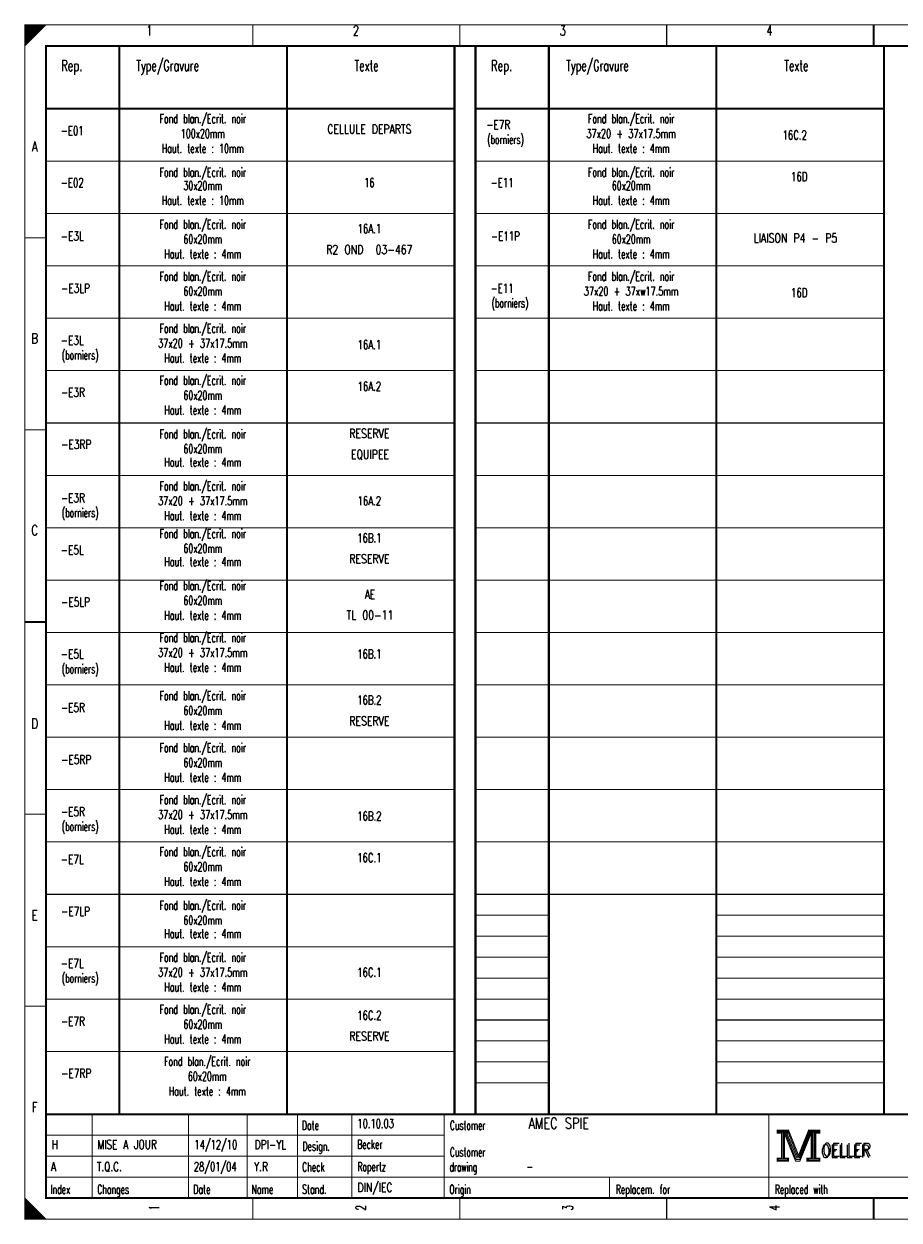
# Model space of a CAD drawing. Extents: x 0 to 409, y 0 to 285.
# Tile 1 of 2: x 0 to 209, y 0 to 285. Entities that reach past the tile are written whole.
import ezdxf
from ezdxf.enums import TextEntityAlignment as Align

# ---------------------------------------------------------------- set-up
doc = ezdxf.new("R2010")
doc.units = 0
doc.header["$MEASUREMENT"] = 0
doc.layers.get('0').update_dxf_attribs({"color": 9, "linetype": 'CONTINUOUS'})
doc.layers.add('TEXTE', color=3, linetype='CONTINUOUS')
doc.styles.get("Standard").update_dxf_attribs({"font": 'TXT', "bigfont": 'TXT'})

msp = doc.modelspace()

# ---------------------------------------------------------------- linework, layer by layer
at = {"color": 0, "const_width": 0.25, "flags": 128}
for points in [[(0, 142.5), (0, 285), (405, 285), (405, 0), (0, 0), (0, 142.5)], [(0, 285), (5, 285), (0, 280), (0, 285)], [(0.25, 285), (0.25, 280.25), (0.5, 280.5), (0.5, 285), (0.75, 285), (0.75, 280.75), (1, 281), (1, 285), (1.25, 285), (1.25, 281.25), (1.5, 281.5), (1.5, 285), (1.75, 285), (1.75, 281.75), (2, 282)], [(2, 282), (2, 285), (2.25, 285), (2.25, 282.25), (2.5, 282.5), (2.5, 285), (2.75, 285), (2.75, 282.75), (3, 283), (3, 285), (3.25, 285), (3.25, 283.25), (3.5, 283.5), (3.5, 285), (3.75, 285)], [(3.75, 285), (3.75, 283.75), (4, 284), (4, 285), (4.25, 285), (4.25, 284.25), (4.5, 284.5), (4.5, 285), (4.75, 285), (4.75, 284.75)], [(179.5, 21.2), (179.5, 20.5), (180.5, 20.5), (180.5, 14.5), (179.5, 14.5), (179.5, 13.8), (182.2, 13.8), (182.2, 14.5), (181.2, 14.5), (181.2, 20.5), (182.2, 20.5), (182.2, 21.2), (179.5, 21.2)], [(180.7, 20.7), (180.7, 14.3), (181, 14.3), (181, 20.7)], [(181.2, 20.5), (183.9, 13.8), (184.9, 13.8), (187.6, 20.5)], [(181.8, 20.5), (184.2, 14.6), (184.6, 14.6)], [(182.2, 21.2), (184.6, 15.2), (187, 21.2)], [(182.2, 20.5), (184.4, 14.9), (184.7, 14.9)], [(184.6, 14.2), (184.9, 14.2), (187.4, 20.5)], [(184.6, 14.6), (184.8, 14.6), (187.2, 20.5)], [(187.6, 20.5), (187.6, 14.5), (186.6, 14.5), (186.6, 13.8), (187.1, 13.8)], [(187, 21.2), (187, 20.5), (188, 20.5), (188, 14.5), (187, 14.5), (187, 13.8), (189.7, 13.8), (189.7, 14.5), (188.7, 14.5), (188.7, 20.5), (189.7, 20.5), (189.7, 21.2), (187, 21.2)], [(187.8, 20.7), (187.8, 14.3), (188.3, 14.3), (188.3, 20.7), (188.5, 20.7), (188.5, 14.3)], [(0, 5), (0, 0), (5, 0), (0, 5), (0.25, 4.75), (0.25, 0), (0.5, 0), (0.5, 4.5), (0.75, 4.25), (0.75, 0), (1, 0), (1, 4), (1.25, 3.75), (1.25, 0), (1.5, 0)], [(1.5, 0), (1.5, 3.5), (1.75, 3.25), (1.75, 0), (2, 0), (2, 3), (2.25, 2.75), (2.25, 0), (2.5, 0), (2.5, 2.5), (2.75, 2.25), (2.75, 0), (3, 0), (3, 2), (3.25, 1.75)], [(3.25, 1.75), (3.25, 0), (3.5, 0), (3.5, 1.5), (3.75, 1.25), (3.75, 0), (4, 0), (4, 1), (4.25, 0.75), (4.25, 0), (4.5, 0), (4.5, 0.5), (4.75, 0.25)]]:
    msp.add_lwpolyline(points, dxfattribs=at)
at = {"color": 0, "flags": 128}
for points, const_width in [([(0, 285), (405, 285), (405, 0), (0, 0)], 0.25), ([(5, 280), (400, 280), (400, 5), (5, 5)], 0.5), ([(5, 280), (400, 280), (400, 5), (5, 5)], 0.25), ([(179.7, 21), (182, 21), (182, 20.7), (179.7, 20.7)], 0.25), ([(187.2, 21), (189.5, 21), (189.5, 20.7), (187.2, 20.7)], 0.25), ([(179.7, 14.3), (182, 14.3), (182, 14), (179.7, 14)], 0.25), ([(186.8, 14.3), (189.5, 14.3), (189.5, 14), (186.8, 14)], 0.25)]:
    msp.add_lwpolyline(points, close=True, dxfattribs=dict(at, const_width=const_width))
at = {"color": 0}
for points, const_width in [([(54.375, 285), (54.375, 280)], 0.25), ([(103.75, 285), (103.75, 280)], 0.25), ([(153.125, 285), (153.125, 280)], 0.25), ([(202.5, 280), (202.5, 285)], 0.5), ([(202.5, 285), (202.5, 280)], 0.25), ([(22.5, 280), (22.5, 25)], 0.5), ([(62.5, 280), (62.5, 25)], 0.5), ([(102.5, 280), (102.5, 25)], 0.5), ([(107.5, 280), (107.5, 25)], 0.5), ([(125, 280), (125, 25)], 0.5), ([(165, 280), (165, 25)], 0.5), ([(205, 280), (205, 25)], 0.5), ([(5, 265), (102.5, 265)], 0.5), ([(107.5, 265), (205, 265)], 0.5), ([(5, 252.5), (102.5, 252.5)], 0.25), ([(107.5, 252.5), (205, 252.5)], 0.25), ([(5, 240), (102.5, 240)], 0.25), ([(107.5, 240), (205, 240)], 0.25), ([(0, 234.167), (5, 234.167)], 0.25), ([(5, 227.5), (102.5, 227.5)], 0.25), ([(107.5, 227.5), (205, 227.5)], 0.25), ([(5, 215), (102.5, 215)], 0.25), ([(107.5, 215), (205, 215)], 0.25), ([(5, 202.5), (102.5, 202.5)], 0.25), ([(107.5, 202.5), (205, 202.5)], 0.25), ([(0, 188.334), (5, 188.334)], 0.25), ([(5, 190), (102.5, 190)], 0.25), ([(107.5, 190), (205, 190)], 0.25), ([(5, 177.5), (102.5, 177.5)], 0.25), ([(107.5, 177.5), (205, 177.5)], 0.25), ([(5, 165), (102.5, 165)], 0.25), ([(107.5, 165), (205, 165)], 0.25), ([(5, 152.5), (102.5, 152.5)], 0.25), ([(107.5, 152.5), (205, 152.5)], 0.25), ([(5, 142.5), (0, 142.5)], 0.5), ([(0, 142.5), (5, 142.5)], 0.25), ([(5, 140), (102.5, 140)], 0.25), ([(107.5, 140), (205, 140)], 0.25), ([(5, 127.5), (102.5, 127.5)], 0.25), ([(107.5, 127.5), (205, 127.5)], 0.25), ([(5, 115), (102.5, 115)], 0.25), ([(107.5, 115), (205, 115)], 0.25), ([(5, 102.5), (102.5, 102.5)], 0.25), ([(107.5, 102.5), (205, 102.5)], 0.25), ([(0, 96.667), (5, 96.667)], 0.25), ([(5, 90), (102.5, 90)], 0.25), ([(107.5, 90), (205, 90)], 0.25), ([(5, 77.5), (102.5, 77.5)], 0.25), ([(107.5, 77.5), (205, 77.5)], 0.25), ([(107.5, 77.5), (125, 77.5)], 0.25), ([(165, 77.5), (205, 77.5)], 0.25), ([(107.5, 72.5), (125, 72.5)], 0.25), ([(165, 72.5), (205, 72.5)], 0.25), ([(107.5, 67.5), (125, 67.5)], 0.25), ([(165, 67.5), (205, 67.5)], 0.25), ([(5, 65), (102.5, 65)], 0.25), ([(107.5, 62.5), (125, 62.5)], 0.25), ([(165, 62.5), (205, 62.5)], 0.25), ([(107.5, 57.5), (125, 57.5)], 0.25), ([(165, 57.5), (205, 57.5)], 0.25), ([(5, 52.5), (102.5, 52.5)], 0.25), ([(107.5, 52.5), (125, 52.5)], 0.25), ([(165, 52.5), (205, 52.5)], 0.25), ([(0, 50.834), (5, 50.834)], 0.25), ([(107.5, 47.5), (125, 47.5)], 0.25), ([(165, 47.5), (205, 47.5)], 0.25), ([(5, 40), (102.5, 40)], 0.25), ([(107.5, 42.5), (125, 42.5)], 0.25), ([(165, 42.5), (205, 42.5)], 0.25), ([(107.5, 37.5), (125, 37.5)], 0.25), ([(165, 37.5), (205, 37.5)], 0.25), ([(107.5, 32.5), (125, 32.5)], 0.25), ([(165, 32.5), (205, 32.5)], 0.25), ([(400, 25), (5, 25)], 0.5), ([(16, 5), (16, 25)], 0.25), ([(39, 5), (39, 25)], 0.25), ([(53, 5), (53, 25)], 0.25), ([(65, 25), (65, 5)], 0.25), ([(78, 25), (78, 5)], 0.25), ([(100, 25), (100, 5)], 0.25), ([(177.5, 25), (177.5, 5)], 0.25), ([(5, 20), (100, 20)], 0.25), ([(181.5, 20.5), (184, 14.2)], 0.25), ([(184.7, 14.9), (187, 20.6)], 0.25), ([(5, 15), (100, 15)], 0.25), ([(184, 14.2), (184.6, 14.2)], 0.25), ([(5, 10), (220, 10)], 0.25), ([(139.5, 10), (139.5, 5)], 0.25), ([(54.375, 0), (54.375, 5)], 0.25), ([(103.75, 0), (103.75, 5)], 0.25), ([(153.125, 0), (153.125, 5)], 0.25), ([(202.5, 5), (202.5, 0)], 0.5), ([(202.5, 0), (202.5, 5)], 0.25), ([(4.75, 0), (4.75, 0.25)], 0.25)]:
    msp.add_lwpolyline(points, dxfattribs=dict(at, const_width=const_width))

# ---------------------------------------------------------------- texts
for s, height, width, p in [('1', 2.38125, 0.672, (29.654421, 284.858032)), ('2', 2.38125, 0.672, (78.988169, 284.858032)), ('3', 2.38125, 0.672, (128.321918, 284.858032)), ('4', 2.38125, 0.672, (177.655666, 284.858032)), ('Fond blan./Ecrit. noir', 2.143125, 0.636364, (42.431507, 263.704857)), ('Fond blan./Ecrit. noir', 2.143125, 0.636364, (144.648194, 263.704857)), ('100x20mm', 2.143125, 0.645, (42.431507, 260.155666)), ('CELLULE DEPARTS', 2.143125, 0.755733, (82.182441, 261.220423)), ('37x20 + 37x17.5mm', 2.143125, 0.660706, (144.648194, 260.155666)), ('16C.2', 2.143125, 0.6944, (183.68929, 259.800747)), ('A', 2.38125, 0.76, (2.325654, 257.174346)), ('Haut. texte : 10mm', 2.143125, 0.643556, (42.431507, 256.606476)), ('Haut. texte : 4mm', 2.143125, 0.641882, (144.648194, 256.606476)), ('Fond blan./Ecrit. noir', 2.143125, 0.636364, (42.431507, 250.927771)), ('16', 2.143125, 0.672, (82.182441, 248.443337)), ('Fond blan./Ecrit. noir', 2.143125, 0.636364, (144.648194, 250.927771)), ('16D', 2.143125, 0.701333, (184.754047, 249.863014)), ('30x20mm', 2.143125, 0.641143, (42.431507, 247.733499)), ('60x20mm', 2.143125, 0.641143, (144.648194, 247.733499)), ('Haut. texte : 10mm', 2.143125, 0.643556, (42.431507, 244.184309)), ('Haut. texte : 4mm', 2.143125, 0.641882, (144.648194, 244.184309)), ('Fond blan./Ecrit. noir', 2.143125, 0.636364, (42.431507, 238.505604)), ('16A.1', 2.143125, 0.6944, (82.182441, 237.440847)), ('Fond blan./Ecrit. noir', 2.143125, 0.636364, (144.648194, 238.505604)), ('60x20mm', 2.143125, 0.641143, (42.431507, 234.956413)), ('60x20mm', 2.143125, 0.641143, (144.648194, 234.956413)), ('LIAISON P4 - P5', 2.143125, 0.76, (183.856668, 235.214722)), ('Haut. texte : 4mm', 2.143125, 0.641882, (42.431507, 231.407223)), ('R2 OND  03-467', 2.143125, 0.76, (82.182441, 232.47198)), ('Haut. texte : 4mm', 2.143125, 0.641882, (144.648194, 231.407223)), ('Fond blan./Ecrit. noir', 2.143125, 0.636364, (42.431507, 226.083437)), ('Fond blan./Ecrit. noir', 2.143125, 0.636364, (144.648194, 226.083437)), ('60x20mm', 2.143125, 0.641143, (42.431507, 222.534247)), ('37x20 + 37xw17.5mm', 2.143125, 0.657333, (144.648194, 222.534247)), ('16D', 2.143125, 0.701333, (184.754047, 222.179328)), ('Haut. texte : 4mm', 2.143125, 0.641882, (42.431507, 218.985056)), ('Haut. texte : 4mm', 2.143125, 0.641882, (144.648194, 218.985056)), ('B', 2.38125, 0.76, (2.325654, 211.389788)), ('Fond blan./Ecrit. noir', 2.143125, 0.636364, (42.431507, 213.66127)), ('37x20 + 37x17.5mm', 2.143125, 0.660706, (42.431507, 210.11208)), ('16A.1', 2.143125, 0.6944, (82.182441, 209.757161)), ('Haut. texte : 4mm', 2.143125, 0.641882, (42.431507, 206.562889)), ('Fond blan./Ecrit. noir', 2.143125, 0.636364, (42.431507, 201.239103)), ('16A.2', 2.143125, 0.6944, (82.182441, 199.819427)), ('60x20mm', 2.143125, 0.641143, (42.431507, 197.689913)), ('Haut. texte : 4mm', 2.143125, 0.641882, (42.431507, 194.140722)), ('Fond blan./Ecrit. noir', 2.143125, 0.636364, (42.431507, 188.462017)), ('RESERVE', 2.143125, 0.76, (82.182441, 188.566954)), ('60x20mm', 2.143125, 0.641143, (42.431507, 184.912827)), ('EQUIPEE', 2.143125, 0.76, (82.325432, 183.568632)), ('Haut. texte : 4mm', 2.143125, 0.641882, (42.431507, 181.718555)), ('Fond blan./Ecrit. noir', 2.143125, 0.636364, (42.431507, 176.039851)), ('37x20 + 37x17.5mm', 2.143125, 0.660706, (42.431507, 172.49066)), ('16A.2', 2.143125, 0.6944, (82.182441, 172.49066)), ('Haut. texte : 4mm', 2.143125, 0.641882, (42.431507, 168.941469)), ('C', 2.38125, 0.76, (2.325654, 165.60523)), ('Fond blan./Ecrit. noir', 2.143125, 0.636364, (42.431507, 164.682441)), ('16B.1', 2.143125, 0.6944, (82.182441, 163.617684)), ('60x20mm', 2.143125, 0.641143, (42.431507, 161.13325)), ('Haut. texte : 4mm', 2.143125, 0.641882, (42.431507, 157.938979)), ('RESERVE', 2.143125, 0.76, (82.182441, 158.648817)), ('Fond blan./Ecrit. noir', 2.143125, 0.636364, (42.431507, 152.260274)), ('60x20mm', 2.143125, 0.641143, (42.431507, 148.711083)), ('AE', 2.143125, 0.6944, (82.325432, 150.193617)), ('Haut. texte : 4mm', 2.143125, 0.641882, (42.431507, 145.161893)), ('TL 00-11', 2.143125, 0.76, (82.325432, 145.22475)), ('Fond blan./Ecrit. noir', 2.143125, 0.636364, (42.431507, 139.838107)), ('37x20 + 37x17.5mm', 2.143125, 0.660706, (42.431507, 136.288917)), ('16B.1', 2.143125, 0.6944, (82.182441, 135.933998)), ('Haut. texte : 4mm', 2.143125, 0.641882, (42.431507, 132.739726)), ('Fond blan./Ecrit. noir', 2.143125, 0.636364, (42.431507, 125.996264)), ('16B.2', 2.143125, 0.6944, (82.182441, 124.931507)), ('60x20mm', 2.143125, 0.641143, (42.431507, 122.447073)), ('RESERVE', 2.143125, 0.76, (82.182441, 119.96264)), ('D', 2.38125, 0.76, (2.325654, 119.465753)), ('Haut. texte : 4mm', 2.143125, 0.641882, (42.431507, 118.897883)), ('Fond blan./Ecrit. noir', 2.143125, 0.636364, (42.431507, 113.574097)), ('60x20mm', 2.143125, 0.641143, (42.431507, 110.024907)), ('Haut. texte : 4mm', 2.143125, 0.641882, (42.431507, 106.475716)), ('Fond blan./Ecrit. noir', 2.143125, 0.636364, (42.431507, 101.15193)), ('37x20 + 37x17.5mm', 2.143125, 0.660706, (42.431507, 97.60274)), ('16B.2', 2.143125, 0.6944, (82.182441, 97.247821)), ('Haut. texte : 4mm', 2.143125, 0.641882, (42.431507, 94.053549)), ('Fond blan./Ecrit. noir', 2.143125, 0.636364, (42.431507, 88.729763)), ('16C.1', 2.143125, 0.6944, (82.182441, 87.310087)), ('60x20mm', 2.143125, 0.641143, (42.431507, 85.180573)), ('Haut. texte : 4mm', 2.143125, 0.641882, (42.431507, 81.631382)), ('Fond blan./Ecrit. noir', 2.143125, 0.636364, (42.431507, 75.952677)), ('E', 2.38125, 0.76, (2.325654, 73.681196)), ('60x20mm', 2.143125, 0.641143, (42.431507, 72.403487)), ('Haut. texte : 4mm', 2.143125, 0.641882, (42.431507, 69.209215)), ('Fond blan./Ecrit. noir', 2.143125, 0.636364, (42.431507, 63.530511)), ('37x20 + 37x17.5mm', 2.143125, 0.660706, (42.431507, 59.98132)), ('16C.1', 2.143125, 0.6944, (82.182441, 59.98132)), ('Haut. texte : 4mm', 2.143125, 0.641882, (42.431507, 56.43213)), ('Fond blan./Ecrit. noir', 2.143125, 0.636364, (42.431507, 51.108344)), ('16C.2', 2.143125, 0.6944, (82.182441, 49.688667)), ('60x20mm', 2.143125, 0.641143, (42.431507, 47.559153)), ('Haut. texte : 4mm', 2.143125, 0.641882, (42.431507, 44.009963)), ('RESERVE', 2.143125, 0.76, (82.182441, 44.719801)), ('Fond blan./Ecrit. noir', 2.143125, 0.636364, (43.496264, 38.686177)), ('60x20mm', 2.143125, 0.641143, (43.496264, 35.136986)), ('Haut. texte : 4mm', 2.143125, 0.641882, (43.496264, 31.587796)), ('F', 2.38125, 0.76, (2.325654, 27.896638))]:
    msp.add_text(s, height=height, dxfattribs=dict(at, width=width)).set_placement(p, align=Align.TOP_CENTER)
for s, height, width, p in [('Rep.', 2.619375, 0.664, (8.632565, 276.62391)), ('Type/Gravure', 2.619375, 0.634667, (26.54533, 276.62391)), ('Texte', 2.619375, 0.632, (78.61373, 276.62391)), ('Rep.', 2.619375, 0.664, (111.204172, 276.62391)), ('Type/Gravure', 2.619375, 0.634667, (129.116936, 276.62391)), ('Texte', 2.619375, 0.632, (181.185336, 276.62391)), ('-E01', 2.143125, 0.7, (8.558032, 260.865504)), ('-E7R', 2.143125, 0.722, (110.089726, 262.285181)), ('(borniers)', 2.143125, 0.6192, (110.288481, 258.73599)), ('-E02', 2.143125, 0.7, (8.558032, 248.443337)), ('-E11', 2.143125, 0.7, (111.129639, 248.443337)), ('-E3L', 2.143125, 0.722, (8.558032, 235.666252)), ('-E11P', 2.143125, 0.712, (111.19175, 235.666252)), ('-E3LP', 2.143125, 0.7296, (8.620143, 223.244085)), ('-E11', 2.143125, 0.7, (111.129639, 223.244085)), ('(borniers)', 2.143125, 0.6192, (111.353238, 219.694894)), ('-E3L', 2.143125, 0.722, (8.558032, 210.821918)), ('(borniers)', 2.143125, 0.6192, (8.781631, 207.272727)), ('-E3R', 2.143125, 0.722, (8.582877, 198.399751)), ('-E3RP', 2.143125, 0.7296, (8.644988, 185.977584)), ('-E3R', 2.143125, 0.722, (8.582877, 173.200498)), ('(borniers)', 2.143125, 0.6192, (8.781631, 169.651308)), ('-E5L', 2.143125, 0.722, (8.558032, 160.778331)), ('-E5LP', 2.143125, 0.7296, (8.620143, 148.356164)), ('-E5L', 2.143125, 0.722, (8.558032, 135.933998)), ('(borniers)', 2.143125, 0.6192, (8.781631, 132.384807)), ('-E5R', 2.143125, 0.722, (8.582877, 123.156912)), ('-E5RP', 2.143125, 0.7296, (8.644988, 110.734745)), ('-E5R', 2.143125, 0.722, (8.582877, 98.312578)), ('(borniers)', 2.143125, 0.6192, (8.781631, 94.763387)), ('-E7L', 2.143125, 0.722, (8.558032, 86.955168)), ('-E7LP', 2.143125, 0.7296, (8.620143, 74.533001)), ('-E7L', 2.143125, 0.722, (8.558032, 62.110834)), ('(borniers)', 2.143125, 0.6192, (8.781631, 58.561644)), ('-E7R', 2.143125, 0.722, (8.582877, 48.268991)), ('-E7RP', 2.143125, 0.7296, (8.644988, 35.846824)), ('Date', 2.143125, 0.64, (66.054919, 23.424658)), ('Customer', 2.143125, 0.62, (101.403082, 23.424658)), ('Design.', 2.143125, 0.636571, (66.191563, 18.455791)), ('OELLER', 3.095625, 0.76, (189.964259, 17.745953)), ('OELLER', 3.095625, 0.76, (189.964259, 17.745953)), ('OELLER', 3.095625, 0.76, (190.319178, 18.100872)), ('Customer', 2.143125, 0.62, (101.403082, 17.036115)), ('Check', 2.143125, 0.632, (66.11703, 13.486924)), ('drawing', 2.143125, 0.6, (101.328549, 13.486924)), ('Index', 2.143125, 0.632, (6.086021, 8.163138)), ('Changes', 2.143125, 0.622857, (17.262422, 8.163138)), ('Date', 2.143125, 0.64, (40.145828, 8.163138)), ('Name', 2.143125, 0.64, (54.03736, 8.163138)), ('Stand.', 2.143125, 0.642667, (66.11703, 8.163138)), ('Origin', 2.143125, 0.626667, (101.266438, 8.163138)), ('Replacem. for', 2.143125, 0.627077, (140.973007, 8.163138)), ('Replaced with', 2.143125, 0.619692, (178.949346, 8.163138))]:
    msp.add_text(s, height=height, dxfattribs=dict(at, width=width)).set_placement(p, align=Align.TOP_LEFT)
for s, height, width, p in [('10.10.03', 2.143125, 0.678, (79.33599, 21.082192)), ('AMEC SPIE', 2.619375, 0.752889, (120.157005, 20.769863)), ('Becker', 2.143125, 0.626667, (79.273879, 16.113325)), ('A', 2.143125, 0.76, (6.212017, 10.789539)), ('T.Q.C.', 2.143125, 0.728, (17.163045, 10.789539)), ('28/01/04', 2.143125, 0.678, (40.294894, 10.789539)), ('Y.R', 2.143125, 0.738667, (54.665567, 10.789539)), ('Ropertz', 2.143125, 0.622857, (79.323568, 10.789539)), ('-', 2.143125, 0.696, (119.651245, 10.789539)), ('DIN/IEC', 2.143125, 0.750857, (79.348412, 5.820672))]:
    msp.add_text(s, height=height, dxfattribs=dict(at, width=width)).set_placement(p, align=Align.BOTTOM_LEFT)
at = {"color": 0, "width": 0.672}
for s, p in [('1', (29.654421, 2.697385)), ('2', (78.988169, 2.697385)), ('3', (128.321918, 2.697385)), ('4', (177.655666, 2.697385))]:
    msp.add_text(s, height=2.38125, rotation=90, dxfattribs=at).set_placement(p, align=Align.TOP_CENTER)
at = {"layer": 'TEXTE'}
for s, width, p in [('H', 0.76, (6.355008, 16.071243)), ('MISE A JOUR', 0.728, (17.306036, 16.071243)), ('14/12/10', 0.678, (40.437885, 16.071243)), ('DPI-YL', 0.738667, (54.808558, 16.071243))]:
    msp.add_text(s, height=2.143125, dxfattribs=dict(at, width=width)).set_placement(p, align=Align.BOTTOM_LEFT)

doc.saveas('drawing.dxf')
